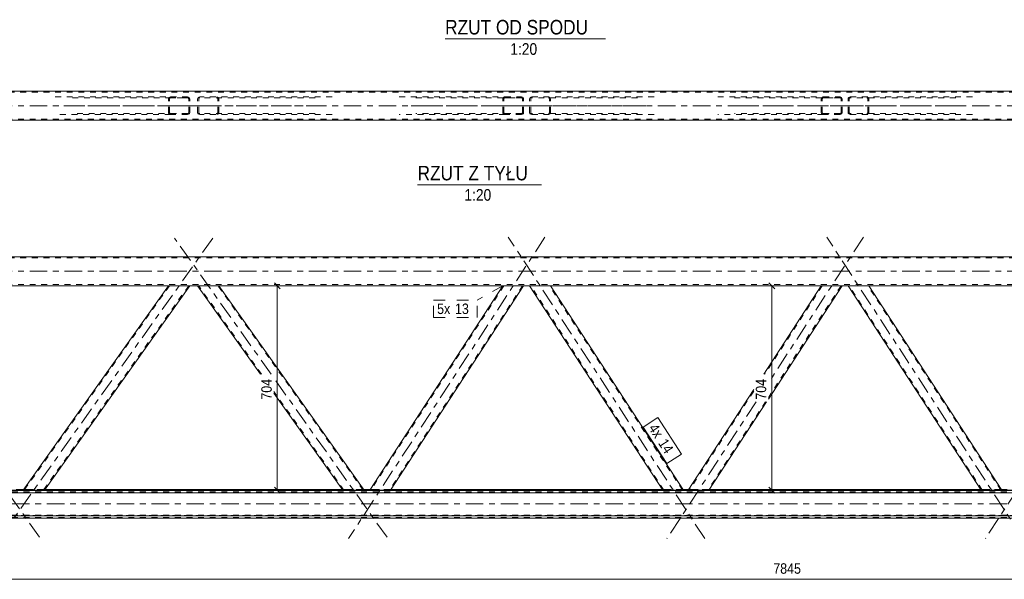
# Model space of a CAD drawing. Header units: millimetres. Extents: x 0 to 914, y 0 to 420.
# Tile 3 of 10: x 331 to 500, y 111 to 208. Entities that reach past the tile are written whole.
import ezdxf

# ---------------------------------------------------------------- set-up
doc = ezdxf.new("R2010")
doc.units = ezdxf.units.MM
for name, pattern in [('XKITLINE00', [0]), ('XKITLINE01', [4, 1, -1, 1, -1]), ('XKITLINE02', [4, 2, -2]), ('XKITLINE03', [6, 3, -1, 1, -1])]:
    doc.linetypes.add(name, pattern=pattern)
for name, color, linetype, lineweight in [('Element', 2, 'Continuous', 0), ('Inny typ obiektu', 7, 'Continuous', 0), ('Wymiar', 4, 'Continuous', 0), ('Znak elementu', 2, 'Continuous', 0)]:
    doc.layers.add(name, color=color, linetype=linetype, lineweight=lineweight)
doc.styles.add('ARIAL', font='ARIAL.TTF')

msp = doc.modelspace()

# ---------------------------------------------------------------- linework, layer by layer
at = {"layer": 'Element', "linetype": 'XKITLINE00', "lineweight": 0}
for p, q in [((644, 195.22), (174.62, 195.22)), ((174.62, 190.22), (644, 190.22)), ((174.62, 166.74), (644, 166.74)), ((636.32, 161.74), (182.24, 161.74)), ((356.46, 161.74), (331.5, 126.58)), ((360.14, 161.74), (335.18, 126.58)), ((372.29, 146.52), (361.49, 161.74)), ((390.13, 126.58), (365.16, 161.74)), ((413.95, 161.74), (391.07, 126.58)), ((417.53, 161.74), (394.65, 126.58)), ((441.44, 126.58), (418.56, 161.74)), ((445.02, 126.58), (422.14, 161.74)), ((468.69, 161.74), (458.79, 146.52)), ((472.27, 161.74), (459.59, 142.26)), ((496.17, 126.58), (473.3, 161.74)), ((499.75, 126.58), (476.87, 161.74)), ((457.07, 143.89), (445.81, 126.58)), ((386.45, 126.58), (374.59, 143.28)), ((459.29, 141.79), (449.39, 126.58)), ((141.58, 126.14), (680.18, 126.14)), ((659.69, 126.54), (157.67, 126.54)), ((331.58, 126.7), (330.32, 126.7)), ((331.52, 126.58), (331.5, 126.58)), ((331.6, 126.58), (331.52, 126.58)), ((331.72, 126.57), (331.6, 126.58)), ((331.86, 126.57), (331.72, 126.57)), ((331.86, 126.57), (334.8, 126.57)), ((334.94, 126.57), (334.8, 126.57)), ((335.06, 126.58), (334.94, 126.57)), ((335.14, 126.58), (335.06, 126.58)), ((335.18, 126.58), (335.14, 126.58)), ((386.37, 126.7), (335.26, 126.7)), ((386.48, 126.58), (386.45, 126.58)), ((386.56, 126.58), (386.48, 126.58)), ((386.68, 126.57), (386.56, 126.58)), ((386.83, 126.57), (386.68, 126.57)), ((386.83, 126.57), (389.77, 126.57)), ((389.91, 126.57), (389.77, 126.57)), ((390.03, 126.58), (389.91, 126.57)), ((390.1, 126.58), (390.03, 126.58)), ((391.15, 126.7), (390.05, 126.7)), ((390.13, 126.58), (390.1, 126.58)), ((391.1, 126.58), (391.07, 126.58)), ((391.18, 126.58), (391.1, 126.58)), ((391.29, 126.57), (391.18, 126.58)), ((391.43, 126.57), (391.29, 126.57)), ((391.43, 126.57), (394.29, 126.57)), ((394.43, 126.57), (394.29, 126.57)), ((394.54, 126.58), (394.43, 126.57)), ((394.62, 126.58), (394.54, 126.58)), ((394.65, 126.58), (394.62, 126.58)), ((441.36, 126.7), (394.73, 126.7)), ((441.47, 126.58), (441.44, 126.58)), ((441.55, 126.58), (441.47, 126.58)), ((441.66, 126.57), (441.55, 126.58)), ((441.8, 126.57), (441.66, 126.57)), ((441.8, 126.57), (444.66, 126.57)), ((444.8, 126.57), (444.66, 126.57)), ((444.92, 126.58), (444.8, 126.57)), ((444.99, 126.58), (444.92, 126.58)), ((445.89, 126.7), (444.94, 126.7)), ((445.02, 126.58), (444.99, 126.58)), ((445.84, 126.58), (445.81, 126.58)), ((445.91, 126.58), (445.84, 126.58)), ((446.03, 126.57), (445.91, 126.58)), ((446.16, 126.57), (446.03, 126.57)), ((446.16, 126.57), (449.03, 126.57)), ((449.16, 126.57), (449.03, 126.57)), ((449.28, 126.58), (449.16, 126.57)), ((449.36, 126.58), (449.28, 126.58)), ((449.39, 126.58), (449.36, 126.58)), ((496.1, 126.7), (449.47, 126.7)), ((496.2, 126.58), (496.17, 126.58)), ((496.28, 126.58), (496.2, 126.58)), ((496.4, 126.57), (496.28, 126.58)), ((496.54, 126.57), (496.4, 126.57)), ((496.54, 126.57), (499.4, 126.57)), ((499.54, 126.57), (499.4, 126.57)), ((499.65, 126.58), (499.54, 126.57)), ((499.73, 126.58), (499.65, 126.58)), ((500.62, 126.7), (499.68, 126.7)), ((499.75, 126.58), (499.73, 126.58)), ((141.58, 122.14), (680.18, 122.14)), ((141.58, 121.74), (680.18, 121.74))]:
    msp.add_line(p, q, dxfattribs=at)
at = {"layer": 'Element', "linetype": 'XKITLINE01', "lineweight": 0}
for p, q in [((644, 195.02), (174.62, 195.02)), ((337.01, 194.22), (356.83, 194.22)), ((339.96, 194.07), (359.77, 194.07)), ((356.49, 194.03), (356.46, 193.92)), ((356.46, 191.52), (356.46, 193.92)), ((356.57, 194.13), (356.49, 194.03)), ((356.69, 194.2), (356.57, 194.13)), ((356.64, 193.92), (356.66, 193.98)), ((356.64, 191.52), (356.64, 193.92)), ((356.66, 193.98), (356.7, 194.03)), ((356.83, 194.22), (356.69, 194.2)), ((356.7, 194.03), (356.76, 194.06)), ((356.76, 194.06), (356.83, 194.07)), ((356.83, 194.22), (359.77, 194.22)), ((359.77, 194.07), (356.83, 194.07)), ((359.91, 194.2), (359.77, 194.22)), ((359.77, 194.07), (359.84, 194.06)), ((359.84, 194.06), (359.9, 194.03)), ((359.9, 194.03), (359.94, 193.98)), ((360.03, 194.13), (359.91, 194.2)), ((359.94, 193.98), (359.96, 193.92)), ((359.96, 191.52), (359.96, 193.92)), ((360.11, 194.03), (360.03, 194.13)), ((360.14, 193.92), (360.11, 194.03)), ((360.14, 191.52), (360.14, 193.92)), ((361.51, 194.03), (361.49, 193.92)), ((361.49, 191.52), (361.49, 193.92)), ((361.59, 194.13), (361.51, 194.03)), ((361.71, 194.2), (361.59, 194.13)), ((361.67, 193.92), (361.68, 193.98)), ((361.67, 191.52), (361.67, 193.92)), ((361.68, 193.98), (361.72, 194.03)), ((361.85, 194.22), (361.71, 194.2)), ((361.72, 194.03), (361.78, 194.06)), ((361.78, 194.06), (361.85, 194.07)), ((384.61, 194.22), (361.85, 194.22)), ((381.67, 194.07), (361.85, 194.07)), ((364.94, 194.2), (364.8, 194.22)), ((364.8, 194.07), (364.87, 194.06)), ((364.87, 194.06), (364.93, 194.03)), ((364.93, 194.03), (364.97, 193.98)), ((365.06, 194.13), (364.94, 194.2)), ((364.97, 193.98), (364.98, 193.92)), ((364.98, 191.52), (364.98, 193.92)), ((365.14, 194.03), (365.06, 194.13)), ((365.16, 193.92), (365.14, 194.03)), ((365.16, 191.52), (365.16, 193.92)), ((396.15, 194.22), (414.31, 194.22)), ((399.01, 194.07), (417.17, 194.07)), ((413.98, 194.03), (413.95, 193.92)), ((413.95, 191.52), (413.95, 193.92)), ((414.06, 194.13), (413.98, 194.03)), ((414.17, 194.2), (414.06, 194.13)), ((414.13, 193.92), (414.15, 193.98)), ((414.13, 191.52), (414.13, 193.92)), ((414.15, 193.98), (414.18, 194.03)), ((414.31, 194.22), (414.17, 194.2)), ((414.18, 194.03), (414.24, 194.06)), ((414.24, 194.06), (414.31, 194.07)), ((414.31, 194.22), (417.17, 194.22)), ((417.17, 194.07), (414.31, 194.07)), ((417.31, 194.2), (417.17, 194.22)), ((417.17, 194.07), (417.24, 194.06)), ((417.24, 194.06), (417.3, 194.03)), ((417.3, 194.03), (417.34, 193.98)), ((417.43, 194.13), (417.31, 194.2)), ((417.34, 193.98), (417.35, 193.92)), ((417.35, 191.52), (417.35, 193.92)), ((417.51, 194.03), (417.43, 194.13)), ((417.53, 193.92), (417.51, 194.03)), ((417.53, 191.52), (417.53, 193.92)), ((418.59, 194.03), (418.56, 193.92)), ((418.56, 191.52), (418.56, 193.92)), ((418.66, 194.13), (418.59, 194.03)), ((418.78, 194.2), (418.66, 194.13)), ((418.74, 193.92), (418.75, 193.98)), ((418.74, 191.52), (418.74, 193.92)), ((418.75, 193.98), (418.79, 194.03)), ((418.92, 194.22), (418.78, 194.2)), ((418.79, 194.03), (418.85, 194.06)), ((418.85, 194.06), (418.92, 194.07)), ((439.94, 194.22), (418.92, 194.22)), ((437.08, 194.07), (418.92, 194.07)), ((421.92, 194.2), (421.78, 194.22)), ((421.78, 194.07), (421.85, 194.06)), ((421.85, 194.06), (421.91, 194.03)), ((421.91, 194.03), (421.95, 193.98)), ((422.03, 194.13), (421.92, 194.2)), ((421.95, 193.98), (421.96, 193.92)), ((421.96, 191.52), (421.96, 193.92)), ((422.11, 194.03), (422.03, 194.13)), ((422.14, 193.92), (422.11, 194.03)), ((422.14, 191.52), (422.14, 193.92)), ((450.89, 194.22), (469.05, 194.22)), ((453.75, 194.07), (471.91, 194.07)), ((468.72, 194.03), (468.69, 193.92)), ((468.69, 191.52), (468.69, 193.92)), ((468.8, 194.13), (468.72, 194.03)), ((468.91, 194.2), (468.8, 194.13)), ((468.87, 193.92), (468.88, 193.98)), ((468.87, 191.52), (468.87, 193.92)), ((468.88, 193.98), (468.92, 194.03)), ((469.05, 194.22), (468.91, 194.2)), ((468.92, 194.03), (468.98, 194.06)), ((468.98, 194.06), (469.05, 194.07)), ((469.05, 194.22), (471.91, 194.22)), ((471.91, 194.07), (469.05, 194.07)), ((472.05, 194.2), (471.91, 194.22)), ((471.91, 194.07), (471.98, 194.06)), ((471.98, 194.06), (472.04, 194.03)), ((472.04, 194.03), (472.08, 193.98)), ((472.16, 194.13), (472.05, 194.2)), ((472.08, 193.98), (472.09, 193.92)), ((472.09, 191.52), (472.09, 193.92)), ((472.24, 194.03), (472.16, 194.13)), ((472.27, 193.92), (472.24, 194.03)), ((472.27, 191.52), (472.27, 193.92)), ((473.32, 194.03), (473.3, 193.92)), ((473.3, 191.52), (473.3, 193.92)), ((473.4, 194.13), (473.32, 194.03)), ((473.52, 194.2), (473.4, 194.13)), ((473.47, 193.92), (473.49, 193.98)), ((473.47, 191.52), (473.47, 193.92)), ((473.49, 193.98), (473.53, 194.03)), ((473.65, 194.22), (473.52, 194.2)), ((473.53, 194.03), (473.58, 194.06)), ((473.58, 194.06), (473.65, 194.07)), ((494.68, 194.22), (473.65, 194.22)), ((491.81, 194.07), (473.65, 194.07)), ((476.65, 194.2), (476.52, 194.22)), ((476.52, 194.07), (476.59, 194.06)), ((476.59, 194.06), (476.64, 194.03)), ((476.64, 194.03), (476.68, 193.98)), ((476.77, 194.13), (476.65, 194.2)), ((476.68, 193.98), (476.7, 193.92)), ((476.7, 191.52), (476.7, 193.92)), ((476.85, 194.03), (476.77, 194.13)), ((476.87, 193.92), (476.85, 194.03)), ((476.87, 191.52), (476.87, 193.92)), ((359.77, 191.37), (339.96, 191.37)), ((356.46, 191.52), (356.49, 191.4)), ((356.49, 191.4), (356.57, 191.31)), ((356.57, 191.31), (356.69, 191.24)), ((356.66, 191.46), (356.64, 191.52)), ((356.7, 191.41), (356.66, 191.46)), ((356.76, 191.38), (356.7, 191.41)), ((356.83, 191.37), (356.76, 191.38)), ((356.83, 191.37), (359.77, 191.37)), ((359.84, 191.38), (359.77, 191.37)), ((359.9, 191.41), (359.84, 191.38)), ((359.94, 191.46), (359.9, 191.41)), ((359.91, 191.24), (360.03, 191.31)), ((359.96, 191.52), (359.94, 191.46)), ((360.03, 191.31), (360.11, 191.4)), ((360.11, 191.4), (360.14, 191.52)), ((361.49, 191.52), (361.51, 191.4)), ((361.51, 191.4), (361.59, 191.31)), ((361.59, 191.31), (361.71, 191.24)), ((361.68, 191.46), (361.67, 191.52)), ((361.72, 191.41), (361.68, 191.46)), ((361.78, 191.38), (361.72, 191.41)), ((361.85, 191.37), (361.78, 191.38)), ((381.67, 191.37), (361.85, 191.37)), ((364.87, 191.38), (364.8, 191.37)), ((364.93, 191.41), (364.87, 191.38)), ((364.97, 191.46), (364.93, 191.41)), ((364.94, 191.24), (365.06, 191.31)), ((364.98, 191.52), (364.97, 191.46)), ((365.06, 191.31), (365.14, 191.4)), ((365.14, 191.4), (365.16, 191.52)), ((417.17, 191.37), (399.01, 191.37)), ((413.95, 191.52), (413.98, 191.4)), ((413.98, 191.4), (414.06, 191.31)), ((414.06, 191.31), (414.17, 191.24)), ((414.15, 191.46), (414.13, 191.52)), ((414.18, 191.41), (414.15, 191.46)), ((414.24, 191.38), (414.18, 191.41)), ((414.31, 191.37), (414.24, 191.38)), ((414.31, 191.37), (417.17, 191.37)), ((417.24, 191.38), (417.17, 191.37)), ((417.3, 191.41), (417.24, 191.38)), ((417.34, 191.46), (417.3, 191.41)), ((417.31, 191.24), (417.43, 191.31)), ((417.35, 191.52), (417.34, 191.46)), ((417.43, 191.31), (417.51, 191.4)), ((417.51, 191.4), (417.53, 191.52)), ((418.56, 191.52), (418.59, 191.4)), ((418.59, 191.4), (418.66, 191.31)), ((418.66, 191.31), (418.78, 191.24)), ((418.75, 191.46), (418.74, 191.52)), ((418.79, 191.41), (418.75, 191.46)), ((418.85, 191.38), (418.79, 191.41)), ((418.92, 191.37), (418.85, 191.38)), ((437.08, 191.37), (418.92, 191.37)), ((421.85, 191.38), (421.78, 191.37)), ((421.91, 191.41), (421.85, 191.38)), ((421.95, 191.46), (421.91, 191.41)), ((421.92, 191.24), (422.03, 191.31)), ((421.96, 191.52), (421.95, 191.46)), ((422.03, 191.31), (422.11, 191.4)), ((422.11, 191.4), (422.14, 191.52)), ((471.91, 191.37), (453.75, 191.37)), ((468.69, 191.52), (468.72, 191.4)), ((468.72, 191.4), (468.8, 191.31)), ((468.8, 191.31), (468.91, 191.24)), ((468.88, 191.46), (468.87, 191.52)), ((468.92, 191.41), (468.88, 191.46)), ((468.98, 191.38), (468.92, 191.41)), ((469.05, 191.37), (468.98, 191.38)), ((469.05, 191.37), (471.91, 191.37)), ((471.98, 191.38), (471.91, 191.37)), ((472.04, 191.41), (471.98, 191.38)), ((472.08, 191.46), (472.04, 191.41)), ((472.05, 191.24), (472.16, 191.31)), ((472.09, 191.52), (472.08, 191.46)), ((472.16, 191.31), (472.24, 191.4)), ((472.24, 191.4), (472.27, 191.52)), ((473.3, 191.52), (473.32, 191.4)), ((473.32, 191.4), (473.4, 191.31)), ((473.4, 191.31), (473.52, 191.24)), ((473.49, 191.46), (473.47, 191.52)), ((473.53, 191.41), (473.49, 191.46)), ((473.58, 191.38), (473.53, 191.41)), ((473.65, 191.37), (473.58, 191.38)), ((491.81, 191.37), (473.65, 191.37)), ((476.59, 191.38), (476.52, 191.37)), ((476.64, 191.41), (476.59, 191.38)), ((476.68, 191.46), (476.64, 191.41)), ((476.65, 191.24), (476.77, 191.31)), ((476.7, 191.52), (476.68, 191.46)), ((476.77, 191.31), (476.85, 191.4)), ((476.85, 191.4), (476.87, 191.52)), ((174.62, 190.42), (644, 190.42)), ((356.83, 191.22), (337.01, 191.22)), ((356.69, 191.24), (356.83, 191.22)), ((359.77, 191.22), (356.83, 191.22)), ((359.77, 191.22), (359.91, 191.24)), ((361.71, 191.24), (361.85, 191.22)), ((384.61, 191.22), (361.85, 191.22)), ((364.8, 191.22), (364.94, 191.24)), ((414.31, 191.22), (396.15, 191.22)), ((414.17, 191.24), (414.31, 191.22)), ((417.17, 191.22), (414.31, 191.22)), ((417.17, 191.22), (417.31, 191.24)), ((418.78, 191.24), (418.92, 191.22)), ((439.94, 191.22), (418.92, 191.22)), ((421.78, 191.22), (421.92, 191.24)), ((469.05, 191.22), (450.89, 191.22)), ((468.91, 191.24), (469.05, 191.22)), ((471.91, 191.22), (469.05, 191.22)), ((471.91, 191.22), (472.05, 191.24)), ((473.52, 191.24), (473.65, 191.22)), ((494.68, 191.22), (473.65, 191.22)), ((476.52, 191.22), (476.65, 191.24)), ((644, 166.54), (174.62, 166.54)), ((174.62, 161.94), (644, 161.94)), ((356.64, 161.74), (331.73, 126.66)), ((359.96, 161.74), (335.04, 126.66)), ((360.14, 161.74), (356.46, 161.74)), ((365.16, 161.74), (361.49, 161.74)), ((372.48, 146.52), (361.67, 161.74)), ((389.95, 126.58), (364.98, 161.74)), ((414.13, 161.74), (391.3, 126.66)), ((417.35, 161.74), (394.52, 126.66)), ((417.53, 161.74), (413.95, 161.74)), ((422.14, 161.74), (418.56, 161.74)), ((441.62, 126.58), (418.74, 161.74)), ((444.84, 126.58), (421.96, 161.74)), ((468.87, 161.74), (458.96, 146.52)), ((472.09, 161.74), (459.59, 142.54)), ((472.27, 161.74), (468.69, 161.74)), ((476.87, 161.74), (473.3, 161.74)), ((496.35, 126.58), (473.47, 161.74)), ((499.57, 126.58), (476.7, 161.74)), ((386.63, 126.58), (374.59, 143.54)), ((457.07, 143.61), (446.04, 126.66)), ((459.11, 141.79), (449.26, 126.66)), ((141.58, 126.3), (680.18, 126.3)), ((141.58, 126.2), (680.18, 126.2)), ((331.5, 126.58), (331.55, 126.66)), ((331.55, 126.66), (331.58, 126.66)), ((335.26, 126.7), (331.58, 126.7)), ((331.58, 126.66), (331.66, 126.66)), ((331.66, 126.66), (331.78, 126.67)), ((331.73, 126.66), (331.68, 126.58)), ((331.68, 126.58), (331.69, 126.58)), ((331.69, 126.58), (331.73, 126.58)), ((331.75, 126.66), (331.73, 126.66)), ((331.73, 126.58), (331.79, 126.58)), ((331.79, 126.66), (331.75, 126.66)), ((331.78, 126.67), (331.92, 126.67)), ((331.85, 126.66), (331.79, 126.66)), ((331.79, 126.58), (331.86, 126.58)), ((331.92, 126.66), (331.85, 126.66)), ((331.86, 126.58), (334.8, 126.58)), ((331.92, 126.67), (334.87, 126.67)), ((331.92, 126.66), (334.86, 126.66)), ((334.8, 126.58), (334.87, 126.58)), ((334.93, 126.66), (334.86, 126.66)), ((334.87, 126.67), (335.01, 126.67)), ((334.87, 126.58), (334.93, 126.58)), ((334.99, 126.66), (334.93, 126.66)), ((334.93, 126.58), (334.98, 126.58)), ((334.98, 126.58), (334.99, 126.58)), ((335.04, 126.66), (334.99, 126.58)), ((335.03, 126.66), (334.99, 126.66)), ((335.01, 126.67), (335.13, 126.66)), ((335.04, 126.66), (335.03, 126.66)), ((335.13, 126.66), (335.2, 126.66)), ((335.18, 126.58), (335.23, 126.66)), ((335.2, 126.66), (335.23, 126.66)), ((390.05, 126.7), (386.37, 126.7)), ((386.4, 126.66), (386.42, 126.66)), ((386.42, 126.66), (386.5, 126.66)), ((386.5, 126.66), (386.62, 126.67)), ((386.59, 126.66), (386.58, 126.66)), ((386.63, 126.66), (386.59, 126.66)), ((386.62, 126.67), (386.76, 126.67)), ((386.69, 126.66), (386.63, 126.66)), ((386.63, 126.58), (386.65, 126.58)), ((386.65, 126.58), (386.69, 126.58)), ((386.76, 126.66), (386.69, 126.66)), ((386.69, 126.58), (386.75, 126.58)), ((386.75, 126.58), (386.82, 126.58)), ((386.76, 126.67), (389.7, 126.67)), ((386.76, 126.66), (389.71, 126.66)), ((386.82, 126.58), (389.77, 126.58)), ((389.7, 126.67), (389.84, 126.67)), ((389.78, 126.66), (389.71, 126.66)), ((389.77, 126.58), (389.84, 126.58)), ((389.84, 126.66), (389.78, 126.66)), ((389.84, 126.67), (389.96, 126.66)), ((389.88, 126.66), (389.84, 126.66)), ((389.84, 126.58), (389.89, 126.58)), ((389.89, 126.66), (389.88, 126.66)), ((389.89, 126.58), (389.93, 126.58)), ((389.93, 126.58), (389.95, 126.58)), ((389.96, 126.66), (390.05, 126.66)), ((390.05, 126.66), (390.08, 126.66)), ((391.07, 126.58), (391.12, 126.66)), ((391.12, 126.66), (391.15, 126.66)), ((394.73, 126.7), (391.15, 126.7)), ((391.15, 126.66), (391.23, 126.66)), ((391.23, 126.66), (391.35, 126.67)), ((391.3, 126.66), (391.25, 126.58)), ((391.25, 126.58), (391.27, 126.58)), ((391.27, 126.58), (391.3, 126.58)), ((391.32, 126.66), (391.3, 126.66)), ((391.3, 126.58), (391.36, 126.58)), ((391.36, 126.66), (391.32, 126.66)), ((391.35, 126.67), (391.49, 126.67)), ((391.42, 126.66), (391.36, 126.66)), ((391.36, 126.58), (391.43, 126.58)), ((391.48, 126.66), (391.42, 126.66)), ((391.43, 126.58), (394.29, 126.58)), ((391.48, 126.66), (394.35, 126.66)), ((391.49, 126.67), (394.35, 126.67)), ((394.29, 126.58), (394.36, 126.58)), ((394.35, 126.67), (394.49, 126.67)), ((394.42, 126.66), (394.35, 126.66)), ((394.36, 126.58), (394.42, 126.58)), ((394.47, 126.66), (394.42, 126.66)), ((394.42, 126.58), (394.46, 126.58)), ((394.46, 126.58), (394.48, 126.58)), ((394.51, 126.66), (394.47, 126.66)), ((394.52, 126.66), (394.48, 126.58)), ((394.49, 126.67), (394.6, 126.66)), ((394.52, 126.66), (394.51, 126.66)), ((394.6, 126.66), (394.68, 126.66)), ((394.65, 126.58), (394.7, 126.66)), ((394.68, 126.66), (394.7, 126.66)), ((444.94, 126.7), (441.36, 126.7)), ((441.39, 126.66), (441.41, 126.66)), ((441.41, 126.66), (441.49, 126.66)), ((441.49, 126.66), (441.6, 126.67)), ((441.58, 126.66), (441.57, 126.66)), ((441.62, 126.66), (441.58, 126.66)), ((441.6, 126.67), (441.74, 126.67)), ((441.67, 126.66), (441.62, 126.66)), ((441.62, 126.58), (441.63, 126.58)), ((441.63, 126.58), (441.67, 126.58)), ((441.74, 126.66), (441.67, 126.66)), ((441.67, 126.58), (441.73, 126.58)), ((441.73, 126.58), (441.8, 126.58)), ((441.74, 126.67), (444.6, 126.67)), ((441.74, 126.66), (444.61, 126.66)), ((441.8, 126.58), (444.66, 126.58)), ((444.6, 126.67), (444.74, 126.67)), ((444.68, 126.66), (444.61, 126.66)), ((444.66, 126.58), (444.73, 126.58)), ((444.73, 126.66), (444.68, 126.66)), ((444.77, 126.66), (444.73, 126.66)), ((444.73, 126.58), (444.79, 126.58)), ((444.74, 126.67), (444.86, 126.66)), ((444.79, 126.66), (444.77, 126.66)), ((444.79, 126.58), (444.83, 126.58)), ((444.83, 126.58), (444.84, 126.58)), ((444.86, 126.66), (444.94, 126.66)), ((444.94, 126.66), (444.97, 126.66)), ((445.81, 126.58), (445.86, 126.66)), ((445.86, 126.66), (445.89, 126.66)), ((449.47, 126.7), (445.89, 126.7)), ((445.89, 126.66), (445.97, 126.66)), ((445.97, 126.66), (446.09, 126.67)), ((446.04, 126.66), (445.99, 126.58)), ((445.99, 126.58), (446, 126.58)), ((446, 126.58), (446.04, 126.58)), ((446.06, 126.66), (446.04, 126.66)), ((446.04, 126.58), (446.1, 126.58)), ((446.09, 126.66), (446.06, 126.66)), ((446.09, 126.67), (446.23, 126.67)), ((446.15, 126.66), (446.09, 126.66)), ((446.1, 126.58), (446.17, 126.58)), ((446.22, 126.66), (446.15, 126.66)), ((446.17, 126.58), (449.03, 126.58)), ((446.22, 126.66), (449.09, 126.66)), ((446.23, 126.67), (449.09, 126.67)), ((449.03, 126.58), (449.1, 126.58)), ((449.09, 126.67), (449.23, 126.67)), ((449.15, 126.66), (449.09, 126.66)), ((449.1, 126.58), (449.16, 126.58)), ((449.21, 126.66), (449.15, 126.66)), ((449.16, 126.58), (449.2, 126.58)), ((449.2, 126.58), (449.21, 126.58)), ((449.26, 126.66), (449.21, 126.58)), ((449.25, 126.66), (449.21, 126.66)), ((449.23, 126.67), (449.34, 126.66)), ((449.26, 126.66), (449.25, 126.66)), ((449.34, 126.66), (449.42, 126.66)), ((449.39, 126.58), (449.44, 126.66)), ((449.42, 126.66), (449.44, 126.66)), ((499.68, 126.7), (496.1, 126.7)), ((496.12, 126.66), (496.15, 126.66)), ((496.15, 126.66), (496.23, 126.66)), ((496.23, 126.66), (496.34, 126.67)), ((496.32, 126.66), (496.3, 126.66)), ((496.35, 126.66), (496.32, 126.66)), ((496.34, 126.67), (496.48, 126.67)), ((496.41, 126.66), (496.35, 126.66)), ((496.35, 126.58), (496.37, 126.58)), ((496.37, 126.58), (496.41, 126.58)), ((496.48, 126.66), (496.41, 126.66)), ((496.41, 126.58), (496.47, 126.58)), ((496.47, 126.58), (496.53, 126.58)), ((496.48, 126.67), (499.34, 126.67)), ((496.48, 126.66), (499.34, 126.66)), ((496.53, 126.58), (499.4, 126.58)), ((499.34, 126.67), (499.48, 126.67)), ((499.41, 126.66), (499.34, 126.66)), ((499.4, 126.58), (499.47, 126.58)), ((499.47, 126.66), (499.41, 126.66)), ((499.51, 126.66), (499.47, 126.66)), ((499.47, 126.58), (499.52, 126.58)), ((499.48, 126.67), (499.59, 126.66)), ((499.53, 126.66), (499.51, 126.66)), ((499.52, 126.58), (499.56, 126.58)), ((499.56, 126.58), (499.57, 126.58)), ((499.59, 126.66), (499.67, 126.66)), ((499.67, 126.66), (499.7, 126.66)), ((141.58, 122.3), (680.18, 122.3)), ((680.18, 122.24), (141.58, 122.24)), ((141.58, 121.9), (680.18, 121.9))]:
    msp.add_line(p, q, dxfattribs=at)
at = {"layer": 'Element', "linetype": 'XKITLINE03', "lineweight": 0}
for p, q in [((164.62, 192.72), (654, 192.72)), ((364.09, 192.72), (338.48, 192.72)), ((383.14, 192.72), (357.54, 192.72)), ((421.2, 192.72), (397.58, 192.72)), ((438.51, 192.72), (414.89, 192.72)), ((475.93, 192.72), (452.32, 192.72)), ((493.24, 192.72), (469.63, 192.72)), ((334.32, 118.47), (297.81, 169.9)), ((364.09, 169.9), (327.57, 118.47)), ((374.13, 146.52), (357.54, 169.9)), ((421.2, 170.12), (387.43, 118.24)), ((448.66, 118.24), (414.89, 170.12)), ((475.93, 170.12), (459.59, 145.01)), ((503.39, 118.24), (469.63, 170.12)), ((164.62, 164.24), (654, 164.24)), ((394.05, 118.47), (374.59, 145.87)), ((457.5, 141.79), (442.17, 118.24)), ((512.24, 141.79), (496.91, 118.24)), ((131.58, 124.22), (690.18, 124.22))]:
    msp.add_line(p, q, dxfattribs=at)
at = {"layer": 'Inny typ obiektu', "linetype": 'XKITLINE00', "lineweight": 0}
for p, q in [((404.03, 204.22), (431.62, 204.22)), ((399.29, 179.12), (420.58, 179.12))]:
    msp.add_line(p, q, dxfattribs=at)
at = {"layer": 'Wymiar', "linetype": 'XKITLINE00', "lineweight": 0}
for p, q in [((385.46, 161.74), (373.33, 161.74)), ((374.68, 162.25), (375.7, 161.23)), ((375.19, 126.57), (375.19, 161.74)), ((450.39, 161.74), (461.63, 161.74)), ((459.68, 162.25), (460.7, 161.23)), ((460.19, 126.57), (460.19, 161.74)), ((374.68, 127.08), (375.7, 126.06)), ((459.68, 127.08), (460.7, 126.06)), ((334.17, 126.57), (312.88, 126.57)), ((393.65, 126.57), (373.33, 126.57)), ((442.44, 126.57), (461.63, 126.57)), ((497.18, 126.57), (515.63, 126.57)), ((267, 111.24), (659.22, 111.24))]:
    msp.add_line(p, q, dxfattribs=at)
at = {"layer": 'Znak elementu', "linetype": 'XKITLINE02', "lineweight": 0}
for p, q in [((413.95, 161.74), (409.54, 159.28)), ((402.06, 159.28), (409.54, 159.28)), ((402.06, 156.28), (402.06, 159.28)), ((409.54, 156.28), (409.54, 159.28)), ((402.06, 156.28), (409.54, 156.28))]:
    msp.add_line(p, q, dxfattribs=at)
at = {"layer": 'Znak elementu', "linetype": 'XKITLINE00', "lineweight": 0}
for p, q in [((438.08, 137.43), (440.59, 139.06)), ((440.59, 139.06), (444.68, 132.79)), ((438.08, 137.43), (442.16, 131.15)), ((442.16, 131.15), (444.68, 132.79))]:
    msp.add_line(p, q, dxfattribs=at)

# ---------------------------------------------------------------- texts
at = {"layer": 'Inny typ obiektu', "style": 'ARIAL', "width": 0.85}
for s, height, p in [('RZUT OD SPODU', 2.5, (404.03, 204.97)), ('1:20', 2, (415.23, 201.47)), ('RZUT Z TYŁU', 2.5, (399.29, 179.87)), ('1:20', 2, (407.34, 176.37))]:
    msp.add_text(s, height=height, dxfattribs=at).set_placement(p)
at = {"layer": 'Wymiar', "style": 'ARIAL', "width": 0.85}
for p in [(374.23, 142.15), (459.23, 142.15)]:
    msp.add_text('704', height=1.8, rotation=90.0002, dxfattribs=at).set_placement(p)
msp.add_text('7845', height=1.8, dxfattribs=at).set_placement((460.44, 112.2))
at = {"layer": 'Znak elementu', "style": 'ARIAL', "width": 0.85}
for s, p in [('5x', (402.66, 156.88)), ('13', (405.73, 156.88))]:
    msp.add_text(s, height=1.8, dxfattribs=at).set_placement(p)
for s, p in [('4x', (438.91, 137.25)), ('14', (440.59, 134.67))]:
    msp.add_text(s, height=1.8, rotation=-56.9463, dxfattribs=at).set_placement(p)

doc.saveas('drawing.dxf')
